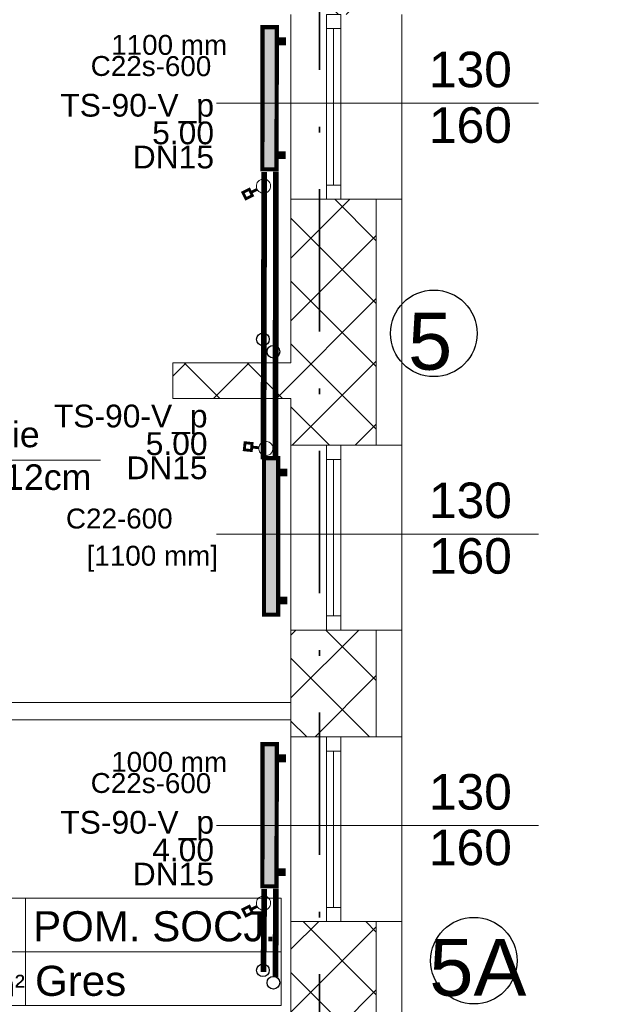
# Model space of a CAD drawing. Header units: millimetres. Extents: x 2215 to 12087, y 6991 to 11359.
# Tile 21 of 26: x 6770 to 7185, y 8413 to 9106. Entities that reach past the tile are written whole.
import ezdxf
from ezdxf.enums import TextEntityAlignment as Align
from ezdxf.lldxf.tags import DXFTag

# ---------------------------------------------------------------- set-up
doc = ezdxf.new("R2010")
doc.units = ezdxf.units.MM
doc.linetypes.add('Kropki i Kreski', pattern=[920, 500, -200, 20, -200])
for name, color, linetype in [('2D - Ogólne', 7, 'Continuous'), ('IS_Text_Armatury_Therm', 7, 'Continuous'), ('IS_Text_Odbiornikow_Therm', 7, 'Continuous'), ('Konstrukcja - Ściany zew', 7, 'Continuous'), ('Opisy - Teksty', 7, 'Continuous')]:
    doc.layers.add(name, color=color, linetype=linetype)
for name, color, linetype, lineweight in [('A_opisy', 81, 'Continuous', 13), ('A_przekrojowe główne', 50, 'Continuous', 50), ('A_stolarka', 20, 'Continuous', 15), ('A_widokowe', 160, 'Continuous', 18), ('A_ściany istniejące', 82, 'Continuous', 50), ('A_ściany istniejące hatch', 82, 'Continuous', 9)]:
    doc.layers.add(name, color=color, linetype=linetype, lineweight=lineweight)
doc.layers.add('A_zakres opracowania', color=7, linetype='Continuous', lineweight=70, true_color=0xe00038)
for name, color, linetype, true_color in [('IS_Armatura_Therm', 7, 'SOLID', 0x000000), ('IS_Grafika', 7, 'SOLID', 0x000000), ('IS_Grzejniki_Plan_rzut', 7, 'SOLID', 0x000000), ('IS_Powrót', 5, 'DASH', 0x0000ff), ('IS_Zasilanie', 1, 'SOLID', 0xff0000)]:
    doc.layers.add(name, color=color, linetype=linetype, true_color=true_color)
doc.styles.get("Standard").update_dxf_attribs({"font": 'arial.ttf'})
doc.styles.add('STYL_AUTOMATYCZNY_1', font='arial.ttf')
tags = doc.linetypes.add('DASH', pattern=[15, 10, -5]).pattern_tags.tags
tags[6:7] = [DXFTag(74, 4), DXFTag(75, 0), DXFTag(340, '0'), DXFTag(46, 0.0), DXFTag(50, 0.0), DXFTag(44, 0.0), DXFTag(45, 0.0)]
tags[4:5] = [DXFTag(74, 4), DXFTag(75, 0), DXFTag(340, '0'), DXFTag(46, 0.0), DXFTag(50, 0.0), DXFTag(44, 0.0), DXFTag(45, 0.0)]
tags = doc.linetypes.add('SOLID', pattern=[10, 10, 0]).pattern_tags.tags
tags[6:7] = [DXFTag(74, 4), DXFTag(75, 0), DXFTag(340, '0'), DXFTag(46, 0.0), DXFTag(50, 0.0), DXFTag(44, 0.0), DXFTag(45, 0.0)]
tags[4:5] = [DXFTag(74, 4), DXFTag(75, 0), DXFTag(340, '0'), DXFTag(46, 0.0), DXFTag(50, 0.0), DXFTag(44, 0.0), DXFTag(45, 0.0)]
doc.dimstyles.new('500', dxfattribs={"dimscale": 5, "dimtxt": 0.2, "dimasz": 0.2, "dimexe": 0.3, "dimexo": 0.625, "dimgap": 0.05, "dimtad": 1, "dimzin": 1, "dimtxsty": 'Standard', "dimblk": 'ARCHTICK', "dimcen": 2.5, "dimadec": 0, "dimazin": 0, "dimtfac": 1, "dimtmove": 0, "dimatfit": 3, "dimfxl": 0.3, "dimfxlon": 1, "dimarcsym": 0})

# ---------------------------------------------------------------- blocks, each defined once
blk = doc.blocks.new('*U118')
blk.add_line((63.81, 50), (63.81, 0))
for points in [[(182.58, 25), (-1.61, 25), (-1.61, 50), (182.58, 50)], [(63.81, 0), (-1.61, 0), (-1.61, 50), (63.81, 50)], [(-1.61, 0), (182.58, 0), (182.58, 25), (-1.61, 25)]]:
    blk.add_lwpolyline(points, close=True)
at = {"insert": (47.18, 14.33), "char_height": 10, "attachment_point": 1}
blk.add_mtext_dynamic_manual_height_columns('m²', width=64.8418, gutter_width=75, heights=[0], dxfattribs=at)
blk.add_attdef('NR', text='', height=14).set_placement((31.28, 36.87), align=Align.MIDDLE_CENTER)
for tag, p in [('NAZWA_POM.', (67.28, 36.87)), ('WYKOŃCZENIE', (68.18, 11.5))]:
    blk.add_attdef(tag, text='', height=14).set_placement(p, align=Align.MIDDLE_LEFT)
blk.add_attdef('POW', text='', height=14).set_placement((41.48, 11.5), align=Align.MIDDLE_RIGHT)
blk = doc.blocks.new('_ArchTick')
at = {"color": 0, "linetype": 'ByBlock', "const_width": 0.15}
blk.add_lwpolyline([(-0.5, -0.5), (0.5, 0.5)], dxfattribs=at)
blk = doc.blocks.new('*D156')
at = {"layer": 'A_opisy', "color": 0, "lineweight": -2, "transparency": 16777216}
for p, q in [((7211.75, 8708.19), (7214.75, 8708.19)), ((7213.25, 7374.71), (7213.25, 8708.19)), ((7211.75, 7374.71), (7214.75, 7374.71))]:
    blk.add_line(p, q, dxfattribs=at)
at = {"layer": 'Defpoints', "color": 0, "transparency": 16777216}
for p in [(7022.06, 8708.19), (7213.25, 8708.19), (7022.06, 7374.71)]:
    blk.add_point(p, dxfattribs=at)
at = {"layer": 'A_opisy', "color": 0, "lineweight": -2, "transparency": 16777216}
for p, rotation in [((7213.25, 8708.19), 90), ((7213.25, 7374.71), 270)]:
    blk.add_blockref('_ArchTick', p, dxfattribs=dict(at, rotation=rotation))
at = {"layer": 'A_opisy', "color": 0, "transparency": 16777216, "insert": (7212.4, 8041.45), "char_height": 1, "attachment_point": 5, "rotation": 90}
blk.add_mtext('1333,48', dxfattribs=at)

msp = doc.modelspace()

# ---------------------------------------------------------------- hatches: boundary and pattern name
at = {"layer": 'A_ściany istniejące hatch', "lineweight": 13, "true_color": 0x000000}
h = msp.add_hatch(dxfattribs=at)
h.set_pattern_fill('NET', color=18, scale=250, angle=45)
h.set_pattern_definition([(45, (37623.193, 4864.106), (-22.097087, 22.097087), []), (135, (37623.193, 4864.106), (-22.097087, -22.097087), [])])
h.paths.add_polyline_path([(5636.562, 10020.43), (5678.562, 10020.43), (5678.562, 9758.43), (5888.562, 9758.43), (5888.562, 9716.43), (5636.562, 9716.43)], flags=16)
h.paths.add_polyline_path([(6230.563, 9744.43), (6230.563, 9684.43), (6110.562, 9684.43), (6110.562, 9524.43), (6050.562, 9524.43), (6050.562, 9716.43), (6008.562, 9716.43), (6008.562, 9758.43), (6012.562, 9758.43), (6012.562, 10417.43), (5678.562, 10417.43), (5678.562, 10371.43), (5636.562, 10371.43), (5636.562, 10461.43), (6094.562, 10461.43), (6094.562, 10417.43), (6056.562, 10417.43), (6056.562, 9744.43)], flags=17)
h.paths.add_polyline_path([(6834.562, 9744.43), (6976.562, 9744.43), (6976.562, 9806.43), (7020.562, 9806.43), (7020.562, 9521.43), (6960.562, 9521.43), (6960.562, 9684.43), (6834.562, 9684.43)], flags=17)
h.paths.add_polyline_path([(6877.562, 8864.43), (6960.562, 8864.43), (6960.562, 8979.43), (7020.562, 8979.43), (7020.562, 8806.43), (6960.562, 8806.43), (6960.562, 8839.43), (6877.562, 8839.43)], flags=17)
h.paths.add_polyline_path([(6520.562, 9434.43), (6550.562, 9434.43), (6550.562, 9404.43), (6520.562, 9404.43)], flags=17)
h.paths.add_polyline_path([(6520.562, 9140.43), (6550.562, 9140.43), (6550.562, 9170.43), (6520.562, 9170.43)], flags=17)
h.paths.add_polyline_path([(6032.562, 7594.43), (6092.562, 7594.43), (6092.562, 7434.43), (6330.562, 7434.43), (6330.562, 7614.43), (6390.562, 7614.43), (6390.562, 7434.43), (6960.562, 7434.43), (6960.562, 7584.43), (7020.562, 7584.43), (7020.562, 7374.43), (6032.562, 7374.43)])
h.paths.add_polyline_path([(3550.562, 10744.43), (3763.562, 10744.43), (3763.562, 10838.464), (3788.562, 10838.464), (3788.562, 10719.43), (3550.562, 10719.43)], flags=17)
h.paths.add_polyline_path([(4183.562, 10718.775), (4218.562, 10718.775), (4218.562, 10838.464), (4183.562, 10838.464)], flags=17)
h.paths.add_polyline_path([(4473.562, 8894.43), (4543.562, 8894.43), (4543.562, 8834.43), (4473.562, 8834.43)], flags=17)
h.paths.add_polyline_path([(4883.562, 8894.43), (4953.562, 8894.43), (4953.562, 8834.43), (4883.562, 8834.43)], flags=17)
h.paths.add_polyline_path([(5324.562, 8894.43), (5392.562, 8894.43), (5392.562, 8834.43), (5324.562, 8834.43)], flags=17)
h.paths.add_polyline_path([(5527.562, 8894.43), (5608.562, 8894.43), (5608.562, 8834.43), (5527.562, 8834.43)], flags=17)
h.paths.add_polyline_path([(6110.562, 9394.43), (6050.562, 9394.43), (6050.562, 9318.43), (6110.562, 9318.43)], flags=17)
h.paths.add_polyline_path([(5678.562, 10241.43), (5636.562, 10241.43), (5636.562, 10150.43), (5678.562, 10150.43)], flags=16)
h.paths.add_polyline_path([(6224.562, 10461.43), (6358.562, 10461.43), (6358.562, 10417.43), (6224.562, 10417.43)], flags=17)
h.paths.add_polyline_path([(6976.562, 10141.43), (7020.562, 10141.43), (7020.562, 10216.43), (6976.562, 10216.43)], flags=17)
h.paths.add_polyline_path([(6976.562, 9936.43), (7020.562, 9936.43), (7020.562, 10011.43), (6976.562, 10011.43)], flags=17)
h.paths.add_polyline_path([(6960.562, 9315.43), (7020.562, 9315.43), (7020.562, 9391.43), (6960.562, 9391.43)], flags=17)
h.paths.add_polyline_path([(6960.562, 9109.43), (7020.562, 9109.43), (7020.562, 9185.43), (6960.562, 9185.43)], flags=17)
h.paths.add_polyline_path([(6960.562, 8601.43), (7020.562, 8601.43), (7020.562, 8676.43), (6960.562, 8676.43)], flags=17)
h.paths.add_polyline_path([(6960.562, 8396.43), (7020.562, 8396.43), (7020.562, 8471.43), (6960.562, 8471.43)], flags=17)
h.paths.add_polyline_path([(6960.562, 7924.43), (7020.562, 7924.43), (7020.562, 7994.43), (6960.562, 7994.43)], flags=17)
h.paths.add_polyline_path([(7020.562, 7719.43), (6960.562, 7719.43), (6960.562, 7789.43), (7020.562, 7789.43)], flags=17)
h.paths.add_polyline_path([(5735.562, 7834.43), (5805.562, 7834.43), (5805.562, 7774.43), (5735.562, 7774.43)], flags=17)
h.paths.add_polyline_path([(5530.562, 7774.43), (5600.562, 7774.43), (5600.562, 7834.43), (5530.562, 7834.43)], flags=17)
h.paths.add_polyline_path([(5325.562, 7834.43), (5395.562, 7834.43), (5395.562, 7774.43), (5325.562, 7774.43)], flags=17)
h.paths.add_polyline_path([(5068.562, 7774.43), (5190.562, 7774.43), (5190.562, 7834.43), (5068.562, 7834.43)], flags=17)
h.paths.add_polyline_path([(4863.562, 7834.43), (4933.562, 7834.43), (4933.562, 7774.43), (4863.562, 7774.43)], flags=17)
h.paths.add_polyline_path([(4658.562, 7774.43), (4728.562, 7774.43), (4728.562, 7834.43), (4658.562, 7834.43)], flags=17)
h.paths.add_polyline_path([(4453.562, 7834.43), (4523.562, 7834.43), (4523.562, 7774.43), (4453.562, 7774.43)], flags=17)
h.paths.add_polyline_path([(6342.562, 7834.43), (6256.062, 7834.43), (6256.077, 7774.43), (6330.562, 7774.43), (6330.562, 7724.43), (6390.562, 7724.43), (6390.562, 7967.93), (6342.562, 7967.93)], flags=17)
h.paths.add_polyline_path([(6146.062, 7834.43), (6146.077, 7774.43), (6092.562, 7774.43), (6092.562, 7734.43), (6032.562, 7734.43), (6032.562, 7774.43), (5940.562, 7774.43), (5940.562, 7834.43)], flags=17)
h.paths.add_polyline_path([(4158.562, 7728.43), (4218.562, 7728.43), (4218.562, 7774.43), (4318.562, 7774.43), (4318.562, 7834.43), (4158.562, 7834.43)], flags=17)
h.paths.add_polyline_path([(5948.562, 8894.43), (6050.562, 8894.43), (6050.562, 9188.43), (6110.562, 9188.43), (6110.562, 8864.43), (6127.562, 8864.43), (6127.562, 8839.43), (6110.562, 8839.43), (6110.562, 8484.43), (6137.562, 8484.43), (6137.562, 8404.43), (6110.562, 8404.43), (6110.562, 8184.43), (5935.062, 8184.43), (5935.062, 8232.43), (6070.562, 8232.43), (6070.562, 8834.43), (5948.562, 8834.43)], flags=17)
h.paths.add_polyline_path([(5743.562, 8894.43), (5813.562, 8894.43), (5813.562, 8834.43), (5780.562, 8834.43), (5780.562, 8668.43), (5748.562, 8668.43), (5748.562, 8834.43), (5743.562, 8834.43)], flags=17)
h.paths.add_polyline_path([(5501.562, 8232.43), (5748.562, 8232.43), (5748.562, 8382.43), (5780.562, 8382.43), (5780.562, 8232.43), (5825.062, 8232.43), (5825.062, 8184.43), (5501.562, 8184.43)], flags=17)
h.paths.add_polyline_path([(4512.562, 8232.43), (4512.562, 8184.43), (4752.562, 8184.43), (4752.562, 8232.43), (4748.562, 8232.43), (4748.562, 8324.43), (4720.562, 8324.43), (4720.562, 8232.43)], flags=17)
h.paths.add_polyline_path([(4158.562, 8925.43), (4218.562, 8925.43), (4218.562, 8894.43), (4338.562, 8894.43), (4338.562, 8834.43), (4198.562, 8834.43), (4198.562, 8232.43), (4402.562, 8232.43), (4402.562, 8184.43), (4158.562, 8184.43)], flags=17)
h.paths.add_polyline_path([(4218.562, 9221.845), (4158.562, 9221.845), (4158.562, 9065.43), (4218.562, 9065.43)], flags=17)
h.paths.add_polyline_path([(4218.562, 9436.403), (4158.562, 9436.403), (4158.562, 9356.845), (4218.562, 9356.845)], flags=17)
h.paths.add_polyline_path([(4218.562, 9651.43), (4158.562, 9651.43), (4158.562, 9571.403), (4218.562, 9571.403)], flags=17)
h.paths.add_polyline_path([(4218.562, 9971.43), (4158.562, 9971.43), (4158.562, 9786.43), (4218.562, 9786.43)], flags=17)
h.paths.add_polyline_path([(4218.562, 10176.43), (4158.562, 10176.43), (4158.562, 10106.43), (4218.562, 10106.43)], flags=17)
h.paths.add_polyline_path([(4218.562, 10391.43), (4158.562, 10391.43), (4158.562, 10311.43), (4218.562, 10311.43)], flags=17)
h.paths.add_polyline_path([(3168.562, 10116.546), (3108.562, 10116.546), (3108.562, 10186.526), (3168.562, 10186.526), (3168.562, 10188.43), (3628.562, 10188.43), (3628.562, 10178.43), (3597.462, 10178.43), (3597.462, 10102.43), (3582.462, 10102.43), (3582.462, 10178.43), (3326.562, 10178.43), (3326.562, 10163.426), (3319.562, 10163.426), (3319.562, 10178.43), (3168.562, 10178.43)])
h.paths.add_polyline_path([(3168.562, 10061.43), (3168.562, 10068.43), (3319.562, 10068.43), (3319.562, 10073.426), (3326.562, 10073.426), (3326.562, 10050.948), (3319.562, 10050.948), (3319.562, 10061.43)], flags=17)
h.paths.add_polyline_path([(3108.562, 9981.546), (3168.562, 9981.546), (3168.562, 9951.43), (3319.562, 9951.43), (3319.562, 9960.948), (3326.562, 9960.948), (3326.562, 9951.43), (3582.462, 9951.43), (3582.462, 10007.43), (3597.462, 10007.43), (3597.462, 9951.43), (3625.562, 9951.43), (3625.562, 9936.43), (3168.562, 9936.43), (3168.562, 9911.066), (3108.562, 9911.066)])
h.paths.add_polyline_path([(3108.562, 9781.066), (3168.562, 9781.066), (3168.562, 9736.43), (3760.562, 9736.43), (3760.562, 9753.695), (3808.562, 9753.695), (3808.562, 9424.429), (3760.562, 9424.429), (3760.562, 9696.43), (3168.562, 9696.43), (3168.562, 9618.558), (3108.562, 9618.558)])
h.paths.add_polyline_path([(3108.562, 9278.578), (3168.562, 9278.578), (3168.562, 9256.43), (3760.562, 9256.43), (3760.562, 9314.429), (3808.562, 9314.429), (3808.562, 8917.429), (3760.562, 8917.429), (3760.562, 9231.43), (3168.562, 9231.43), (3168.562, 9208.362), (3108.562, 9208.362)])
h.paths.add_polyline_path([(3108.562, 8864.231), (3168.562, 8864.231), (3168.562, 8794.43), (3760.562, 8794.43), (3760.562, 8807.429), (3808.562, 8807.429), (3808.562, 8748.79), (3760.562, 8748.79), (3760.562, 8751.43), (3168.562, 8751.43), (3168.562, 8699.231), (3108.562, 8699.231)])
h.paths.add_polyline_path([(3108.562, 8564.231), (3168.562, 8564.231), (3168.562, 8509.649), (3227.562, 8509.649), (3227.562, 8651.347), (3236.925, 8651.347), (3236.925, 8645.347), (3233.562, 8645.347), (3233.562, 8509.649), (3330.562, 8509.649), (3330.562, 8645.347), (3325.925, 8645.347), (3325.925, 8651.347), (3341.107, 8651.347), (3341.107, 8645.347), (3336.562, 8645.347), (3336.562, 8509.649), (3433.562, 8509.649), (3433.562, 8645.347), (3430.107, 8645.347), (3430.107, 8651.347), (3439.562, 8651.347), (3439.562, 8616.347), (3443.733, 8616.347), (3443.733, 8610.347), (3439.562, 8610.347), (3439.562, 8509.649), (3607.562, 8509.649), (3607.562, 8610.347), (3532.733, 8610.347), (3532.733, 8616.347), (3613.562, 8616.347), (3613.562, 8509.649), (3760.562, 8509.649), (3760.562, 8638.79), (3808.562, 8638.79), (3808.562, 8491.936), (3760.562, 8491.936), (3760.562, 8494.649), (3613.562, 8494.649), (3613.562, 8452.349), (3607.562, 8452.349), (3607.562, 8494.649), (3168.562, 8494.649), (3108.562, 8494.649)])
h.paths.add_polyline_path([(3108.562, 9413.578), (3168.562, 9413.578), (3168.562, 9483.558), (3108.562, 9483.558)])
h.paths.add_polyline_path([(3108.562, 8999.231), (3168.562, 8999.231), (3168.562, 9073.362), (3108.562, 9073.362)], flags=17)
h.paths.add_polyline_path([(3108.562, 8289.669), (3168.562, 8289.669), (3168.562, 8359.649), (3108.562, 8359.649)], flags=17)
h.paths.add_polyline_path([(3108.562, 8084.689), (3108.562, 8154.669), (3168.562, 8154.669), (3168.562, 8144.669), (3215.562, 8144.669), (3215.562, 8315.649), (3226.772, 8315.649), (3226.772, 8309.649), (3221.562, 8309.649), (3221.562, 8144.669), (3320.562, 8144.669), (3320.562, 8309.649), (3315.772, 8309.649), (3315.772, 8315.649), (3331.074, 8315.649), (3331.074, 8309.649), (3326.562, 8309.649), (3326.562, 8144.669), (3423.562, 8144.669), (3423.562, 8309.649), (3420.074, 8309.649), (3420.074, 8315.649), (3434.107, 8315.649), (3434.107, 8309.649), (3429.562, 8309.649), (3429.562, 8144.669), (3526.562, 8144.669), (3526.562, 8309.649), (3523.107, 8309.649), (3523.107, 8315.649), (3526.562, 8315.649), (3526.562, 8359.649), (3607.562, 8359.649), (3607.562, 8363.349), (3613.562, 8363.349), (3613.562, 8349.322), (3607.562, 8349.322), (3607.562, 8353.649), (3532.562, 8353.649), (3532.562, 8144.669), (3607.562, 8144.669), (3607.562, 8260.322), (3613.562, 8260.322), (3613.562, 8144.669), (3760.562, 8144.669), (3760.562, 8381.936), (3808.562, 8381.936), (3808.562, 7948.13), (3760.562, 7948.13), (3760.562, 8129.669), (3613.562, 8129.669), (3613.562, 8032.16), (3607.562, 8032.16), (3607.562, 8129.669), (3532.562, 8129.669), (3532.562, 7936.83), (3607.562, 7936.83), (3607.562, 7943.16), (3613.562, 7943.16), (3613.562, 7927.13), (3607.562, 7927.13), (3607.562, 7930.83), (3526.562, 7930.83), (3526.562, 8004.43), (3523.107, 8004.43), (3523.107, 8010.43), (3526.562, 8010.43), (3526.562, 8129.669), (3429.562, 8129.669), (3429.562, 8010.43), (3434.107, 8010.43), (3434.107, 8004.43), (3420.074, 8004.43), (3420.074, 8010.43), (3423.562, 8010.43), (3423.562, 8129.669), (3326.562, 8129.669), (3326.562, 8010.43), (3331.074, 8010.43), (3331.074, 8004.43), (3315.772, 8004.43), (3315.772, 8010.43), (3320.562, 8010.43), (3320.562, 8129.669), (3221.562, 8129.669), (3221.562, 8010.43), (3226.772, 8010.43), (3226.772, 8004.43), (3215.562, 8004.43), (3215.562, 8129.669), (3168.562, 8129.669), (3168.562, 8084.689)])
h.paths.add_polyline_path([(3228.562, 7693.43), (3168.562, 7693.43), (3168.562, 7774.43), (3108.562, 7774.43), (3108.562, 7949.689), (3168.562, 7949.689), (3168.562, 7834.43), (3607.562, 7834.43), (3607.562, 7838.13), (3613.562, 7838.13), (3613.562, 7834.43), (3760.562, 7834.43), (3760.562, 7838.13), (3808.562, 7838.13), (3808.562, 7783.43), (3783.562, 7783.43), (3783.562, 7794.43), (3613.562, 7794.43), (3613.562, 7789.689), (3607.562, 7789.689), (3607.562, 7794.43), (3423.562, 7794.43), (3423.562, 7754.176), (3398.562, 7754.176), (3398.562, 7794.43), (3228.562, 7794.43)])
h.paths.add_polyline_path([(3228.562, 7444.43), (3228.562, 7483.43), (3168.562, 7483.43), (3168.562, 7384.43), (4218.562, 7384.43), (4218.562, 7588.43), (4158.562, 7588.43), (4158.562, 7444.43)])
edge = h.paths.add_edge_path()
edge.add_line((6488.562, 10461.43), (6488.562, 10417.43))
edge.add_line((6488.562, 10417.43), (6526.562, 10417.43))
edge.add_line((6526.562, 10417.43), (6526.562, 10267.43))
edge.add_line((6526.562, 10267.43), (6553.562, 10267.43))
edge.add_line((6553.562, 10267.43), (6553.562, 10417.43))
edge.add_line((6553.562, 10417.43), (6976.562, 10417.43))
edge.add_line((6976.562, 10417.43), (6976.562, 10346.43))
edge.add_line((6976.562, 10346.43), (7020.562, 10346.43))
edge.add_line((7020.562, 10346.43), (7020.562, 10461.43))
edge.add_line((7020.562, 10461.43), (6488.562, 10461.43))
edge.add_line((3153.562, 10838.464), (3188.562, 10838.464))
edge.add_line((3188.562, 10838.464), (3188.562, 10744.43))
edge.add_line((3188.562, 10744.43), (3370.562, 10744.43))
edge.add_line((3370.562, 10744.43), (3370.562, 10719.43))
edge.add_line((3370.562, 10719.43), (3153.562, 10719.43))
edge.add_line((3153.562, 10719.43), (3153.562, 10838.464))
edge.add_line((4748.562, 8434.43), (4720.562, 8434.43))
edge.add_line((4720.562, 8434.43), (4720.562, 8719.43))
edge.add_line((4720.562, 8719.43), (4748.562, 8719.43))
edge.add_line((4748.562, 8719.43), (4748.562, 8639.449))
edge.add_line((4748.562, 8639.449), (4748.562, 8547.821))
edge.add_line((4748.562, 8547.821), (4748.562, 8444.43))
edge.add_line((4748.562, 8444.43), (4748.562, 8434.43))
edge.add_line((4058.562, 10716.43), (4218.562, 10716.43))
edge.add_line((4218.562, 10716.43), (4218.562, 10526.43))
edge.add_line((4218.562, 10526.43), (4158.562, 10526.43))
edge.add_line((4158.562, 10526.43), (4158.562, 10656.43))
edge.add_line((4158.562, 10656.43), (4058.562, 10656.43))
edge.add_line((4058.562, 10656.43), (4058.562, 10716.43))
edge.add_line((3550.562, 10716.43), (3908.562, 10716.43))
edge.add_line((3908.562, 10716.43), (3908.562, 10656.43))
edge.add_line((3908.562, 10656.43), (3808.562, 10656.43))
edge.add_line((3808.562, 10656.43), (3808.562, 9863.695))
edge.add_line((3808.562, 9863.695), (3760.562, 9863.695))
edge.add_line((3760.562, 9863.695), (3760.562, 9936.43))
edge.add_line((3760.562, 9936.43), (3720.562, 9936.43))
edge.add_line((3720.562, 9936.43), (3720.562, 9951.43))
edge.add_line((3720.562, 9951.43), (3760.562, 9951.43))
edge.add_line((3760.562, 9951.43), (3760.562, 10656.43))
edge.add_line((3760.562, 10656.43), (3550.562, 10656.43))
edge.add_line((3550.562, 10656.43), (3550.562, 10716.43))
edge.add_line((3398.562, 7654.176), (3423.562, 7654.176))
edge.add_line((3423.562, 7654.176), (3423.562, 7619.43))
edge.add_line((3423.562, 7619.43), (3783.562, 7619.43))
edge.add_line((3783.562, 7619.43), (3783.562, 7685.462))
edge.add_line((3783.562, 7685.462), (3808.562, 7685.462))
edge.add_line((3808.562, 7685.462), (3808.562, 7614.43))
edge.add_line((3808.562, 7614.43), (3478.562, 7614.43))
edge.add_line((3478.562, 7614.43), (3478.562, 7594.43))
edge.add_line((3478.562, 7594.43), (3398.562, 7594.43))
edge.add_line((3398.562, 7594.43), (3398.562, 7654.176))
h.paths.add_polyline_path([(5178.562, 8719.43), (5138.562, 8719.43), (5138.562, 8232.43), (4862.562, 8232.43), (4862.562, 8184.43), (5391.562, 8184.43), (5391.562, 8232.43), (5178.562, 8232.43)], flags=17)
h.paths.add_polyline_path([(5138.562, 8819.43), (5178.562, 8819.43), (5178.562, 8834.43), (5189.562, 8834.43), (5189.562, 8894.43), (5088.562, 8894.43), (5088.562, 8834.43), (5138.562, 8834.43)], flags=17)
h.paths.add_polyline_path([(6659.562, 9684.43), (6405.563, 9684.43), (6405.563, 9744.43), (6526.562, 9744.43), (6526.562, 9817.43), (6553.562, 9817.43), (6553.562, 9744.43), (6659.562, 9744.43)], flags=17)
h.paths.add_polyline_path([(6448.058, 8441.43), (6458.058, 8441.43), (6458.058, 8456.43), (6448.058, 8456.43)], flags=17)
h.paths.add_polyline_path([(6538.058, 8613.43), (6553.058, 8613.43), (6553.058, 8839.43), (6593.562, 8839.43), (6593.562, 8864.43), (6237.562, 8864.43), (6237.562, 8839.43), (6298.562, 8839.43), (6298.562, 8613.43), (6316.562, 8613.43), (6316.562, 8623.43), (6308.562, 8623.43), (6308.562, 8839.43), (6448.058, 8839.43), (6448.058, 8623.43), (6401.562, 8623.43), (6401.562, 8613.43), (6463.058, 8613.43), (6463.058, 8623.43), (6458.058, 8623.43), (6458.058, 8839.43), (6543.058, 8839.43), (6543.058, 8623.43), (6538.058, 8623.43)], flags=17)
h.paths.add_polyline_path([(6308.562, 8456.43), (6298.562, 8456.43), (6298.562, 8232.43), (6240.562, 8232.43), (6240.562, 8184.43), (6342.562, 8184.43), (6342.562, 8077.93), (6390.562, 8077.93), (6390.562, 8184.43), (6960.562, 8184.43), (6960.562, 8129.43), (7020.562, 8129.43), (7020.562, 8266.43), (6960.562, 8266.43), (6960.562, 8232.43), (6458.058, 8232.43), (6458.058, 8341.43), (6448.058, 8341.43), (6448.058, 8232.43), (6308.562, 8232.43)], flags=17)
h.paths.add_polyline_path([(3108.562, 10526.506), (3168.562, 10526.506), (3168.562, 10656.43), (3370.562, 10656.43), (3370.562, 10716.43), (3108.562, 10716.43)])
h.paths.add_polyline_path([(3168.562, 10391.506), (3108.562, 10391.506), (3108.562, 10321.526), (3168.562, 10321.526)])
at = {"layer": 'IS_Grzejniki_Plan_rzut', "ltscale": 10}
for points in [[(6950.395, 9000.471), (6950.591, 9100.47), (6940.591, 9100.49), (6940.395, 9000.49)], [(6951.587, 8687.285), (6951.587, 8797.285), (6941.587, 8797.285), (6941.587, 8687.285)], [(6950.395, 8496.246), (6950.591, 8596.246), (6940.591, 8596.265), (6940.395, 8496.266)]]:
    msp.add_hatch(color=8, dxfattribs=at).paths.add_polyline_path(points)

# ---------------------------------------------------------------- linework, layer by layer
at = {"color": 1}
for centre in [(6940.81, 8880.993), (6940.81, 8437.277)]:
    msp.add_circle(centre, 4.459, dxfattribs=at)
at = {"color": 5}
for centre in [(6948.18, 8872.219), (6948.18, 8428.504)]:
    msp.add_circle(centre, 4.459, dxfattribs=at)
at = {"layer": '2D - Ogólne', "color": 18, "linetype": 'Continuous', "lineweight": 13, "true_color": 0x000000}
for p, q in [((7134.608, 9046.93), (6908.117, 9046.93)), ((7020.562, 8806.43), (7020.562, 8979.43)), ((7134.608, 8743.93), (6908.117, 8743.93)), ((7020.562, 8601.43), (7020.562, 8676.43)), ((7134.608, 8538.93), (6908.117, 8538.93)), ((7020.562, 8396.43), (7020.562, 8471.43))]:
    msp.add_line(p, q, dxfattribs=at)
at = {"layer": 'A_opisy', "color": 18, "lineweight": 13, "true_color": 0x000000}
msp.add_lwpolyline([(6826.502, 8796.002), (6620.039, 8796.002), (6559.579, 8763.722)], dxfattribs=at)
at = {"layer": 'A_przekrojowe główne', "color": 18, "lineweight": 13, "true_color": 0x000000}
for p, q in [((6565.058, 8625.43), (6960.562, 8625.43)), ((6620.058, 8613.43), (6960.562, 8613.43))]:
    msp.add_line(p, q, dxfattribs=at)
at = {"layer": 'A_stolarka', "color": 18, "lineweight": 13, "true_color": 0x000000}
for p, q in [((6985.562, 9099.43), (6985.562, 8989.43)), ((6990.562, 9099.43), (6990.562, 8989.43)), ((6995.562, 9099.43), (6995.562, 8989.43)), ((6985.562, 8796.43), (6985.562, 8686.43)), ((6990.562, 8796.43), (6990.562, 8686.43)), ((6995.562, 8796.43), (6995.562, 8686.43)), ((6985.562, 8591.43), (6985.562, 8481.43)), ((6990.562, 8591.43), (6990.562, 8481.43)), ((6995.562, 8591.43), (6995.562, 8481.43))]:
    msp.add_line(p, q, dxfattribs=at)
for points in [[(6995.562, 9109.43), (6985.562, 9109.43), (6985.562, 9099.43), (6995.562, 9099.43)], [(6995.562, 8989.43), (6985.562, 8989.43), (6985.562, 8979.43), (6995.562, 8979.43)], [(6995.562, 8806.43), (6985.562, 8806.43), (6985.562, 8796.43), (6995.562, 8796.43)], [(6995.562, 8686.43), (6985.562, 8686.43), (6985.562, 8676.43), (6995.562, 8676.43)], [(6995.562, 8601.43), (6985.562, 8601.43), (6985.562, 8591.43), (6995.562, 8591.43)], [(6995.562, 8481.43), (6985.562, 8481.43), (6985.562, 8471.43), (6995.562, 8471.43)]]:
    msp.add_lwpolyline(points, close=True, dxfattribs=at)
at = {"layer": 'A_widokowe', "color": 18, "lineweight": 13, "true_color": 0x000000}
for p, q in [((6960.562, 8979.43), (6960.562, 9109.43)), ((7038.562, 8979.43), (7038.562, 9109.43)), ((6960.562, 8676.43), (6960.562, 8806.43)), ((7038.562, 8676.43), (7038.562, 8806.43)), ((6960.562, 8471.43), (6960.562, 8601.43)), ((7038.562, 8471.43), (7038.562, 8601.43))]:
    msp.add_line(p, q, dxfattribs=at)
at = {"layer": 'A_zakres opracowania', "linetype": 'Kropki i Kreski', "lineweight": 35, "ltscale": 0.2}
msp.add_lwpolyline([(6072.562, 7414.43), (6980.562, 7414.43), (6980.562, 10437.43), (5988.562, 10437.43), (5988.562, 9778.43), (5868.562, 9778.43), (5868.562, 9678.43), (6090.562, 9678.43), (6090.562, 9569.43), (5617.562, 9569.43), (5617.562, 9349.43), (6090.562, 9349.43), (6090.562, 8854.43), (4138.562, 8854.43), (4138.562, 7814.43), (5219.562, 7814.43), (5219.562, 7596.43), (5724.562, 7596.43), (5724.562, 7336.43), (6072.562, 7336.43)], close=True, dxfattribs=at)
at = {"layer": 'A_ściany istniejące', "color": 18, "lineweight": 13, "true_color": 0x000000}
msp.add_line((6960.562, 8625.43), (6960.562, 8613.43), dxfattribs=at)
at = {"layer": 'IS_Armatura_Therm', "color": 1, "ltscale": 10, "true_color": 0xff0000, "const_width": 2}
for points in [[(6931.185, 8986.461), (6926.713, 8984.225), (6928.949, 8979.753), (6933.421, 8981.989), (6931.185, 8986.461)], [(6936.775, 8986.461), (6932.303, 8984.225)], [(6933.213, 8807.695), (6928.24, 8808.216), (6927.719, 8803.243), (6932.692, 8802.722), (6933.213, 8807.695)], [(6937.925, 8804.688), (6932.952, 8805.209)], [(6931.185, 8482.236), (6926.713, 8480), (6928.949, 8475.528), (6933.421, 8477.764), (6931.185, 8482.236)], [(6936.775, 8482.236), (6932.303, 8480)]]:
    msp.add_lwpolyline(points, dxfattribs=at)
at = {"layer": 'IS_Armatura_Therm', "color": 1, "lineweight": 20, "ltscale": 10, "true_color": 0xff0000}
for centre, major_axis in [((6941.247, 8988.697), (2.236, -4.472)), ((6942.898, 8804.167), (-0.521, -4.973)), ((6941.247, 8484.472), (2.236, -4.472))]:
    msp.add_ellipse(centre, major_axis=major_axis, ratio=1, dxfattribs=at)
at = {"layer": 'IS_Grzejniki_Plan_rzut', "ltscale": 10, "const_width": 3}
for points in [[(6950.395, 9000.471), (6950.591, 9100.47), (6940.591, 9100.49), (6940.395, 9000.49), (6950.395, 9000.471)], [(6950.574, 9091.72), (6955.574, 9091.711), (6955.569, 9089.211), (6950.569, 9089.22)], [(6950.412, 9009.221), (6955.412, 9009.211), (6955.417, 9011.711), (6950.417, 9011.721)], [(6951.587, 8687.285), (6951.587, 8797.285), (6941.587, 8797.285), (6941.587, 8687.285), (6951.587, 8687.285)], [(6951.587, 8788.535), (6956.587, 8788.535), (6956.587, 8786.035), (6951.587, 8786.035)], [(6951.587, 8696.035), (6956.587, 8696.035), (6956.587, 8698.535), (6951.587, 8698.535)], [(6950.395, 8496.246), (6950.591, 8596.246), (6940.591, 8596.265), (6940.395, 8496.266), (6950.395, 8496.246)], [(6950.574, 8587.496), (6955.574, 8587.486), (6955.569, 8584.986), (6950.569, 8584.996)], [(6950.412, 8504.996), (6955.412, 8504.986), (6955.417, 8507.486), (6950.417, 8507.496)]]:
    msp.add_lwpolyline(points, dxfattribs=at)
at = {"layer": 'IS_Powrót', "ltscale": 10, "const_width": 4}
for points in [[(6949.733, 8796.808), (6949.856, 8998.858)], [(6949.733, 8432.257), (6949.856, 8494.633)]]:
    msp.add_lwpolyline(points, dxfattribs=at)
at = {"layer": 'IS_Zasilanie', "ltscale": 10, "const_width": 4}
for points in [[(6941.206, 8796.608), (6941.756, 8998.708)], [(6941.206, 8435.99), (6941.756, 8494.483)]]:
    msp.add_lwpolyline(points, dxfattribs=at)
at = {"layer": 'Konstrukcja - Ściany zew', "color": 18, "linetype": 'Continuous', "lineweight": 13, "true_color": 0x000000}
for p, q in [((6988.562, 8979.43), (6960.562, 8979.43)), ((6960.562, 8979.43), (6960.562, 8864.43)), ((6998.562, 8979.43), (6988.562, 8979.43)), ((7038.562, 8979.43), (6998.562, 8979.43)), ((7038.562, 8806.43), (7038.562, 8979.43)), ((6877.562, 8839.43), (6877.562, 8864.43)), ((6960.562, 8864.43), (6877.562, 8864.43)), ((6877.562, 8839.43), (6960.562, 8839.43)), ((6960.562, 8839.43), (6960.562, 8806.43)), ((6988.562, 8806.43), (6960.562, 8806.43)), ((6998.562, 8806.43), (6988.562, 8806.43)), ((7038.562, 8806.43), (6998.562, 8806.43)), ((6988.562, 8676.43), (6960.562, 8676.43)), ((6960.562, 8676.43), (6960.562, 8625.43)), ((6998.562, 8676.43), (6988.562, 8676.43)), ((7038.562, 8676.43), (6998.562, 8676.43)), ((7038.562, 8601.43), (7038.562, 8676.43)), ((6960.562, 8613.43), (6960.562, 8601.43)), ((6988.562, 8601.43), (6960.562, 8601.43)), ((6998.562, 8601.43), (6988.562, 8601.43)), ((7038.562, 8601.43), (6998.562, 8601.43)), ((6988.562, 8471.43), (6960.562, 8471.43)), ((6960.562, 8471.43), (6960.562, 8396.43)), ((6998.562, 8471.43), (6988.562, 8471.43)), ((7038.562, 8471.43), (6998.562, 8471.43)), ((7038.562, 8396.43), (7038.562, 8471.43))]:
    msp.add_line(p, q, dxfattribs=at)
at = {"layer": 'Opisy - Teksty'}
for centre in [(7060.989, 8885.117), (7089.18, 8443.989)]:
    msp.add_circle(centre, 30.438, dxfattribs=at)

# ---------------------------------------------------------------- block references
at = {"layer": 'A_opisy', "color": 18, "lineweight": 13, "true_color": 0x000000}
ref = msp.add_blockref('*U118', (6677.49, 8412.43), dxfattribs=dict(at, xscale=1.512, yscale=1.512, zscale=1.512))
ref.add_attrib('NR', '1.6', dxfattribs={"layer": '0', "height": 21.168}).set_placement((6724.779, 8468.183), align=Align.MIDDLE_CENTER)
ref.add_attrib('NAZWA_POM.', 'POM. SOCJ.', dxfattribs={"layer": '0', "height": 21.168}).set_placement((6779.216, 8468.183), align=Align.MIDDLE_LEFT)
ref.add_attrib('WYKOŃCZENIE', 'Gres', dxfattribs={"layer": '0', "height": 21.168}).set_placement((6780.575, 8429.814), align=Align.MIDDLE_LEFT)

# ---------------------------------------------------------------- texts
at = {"layer": 'A_opisy', "color": 18, "lineweight": 13, "true_color": 0x000000, "insert": (6630.174, 8823.031), "char_height": 18, "attachment_point": 1}
msp.add_mtext_dynamic_manual_height_columns('wymurowanie \\Pścianek gr. 12cm', width=569.96667, gutter_width=12.5, heights=[74.599], dxfattribs=at)
at = {"layer": 'IS_Grafika', "char_height": 40, "attachment_point": 2}
for s, insert in [('\\fArial|b0|i0;5', (7058.407, 8899.567)), ('\\fArial|b0|i0;5A', (7091.965, 8459.266))]:
    msp.add_mtext(s, dxfattribs=dict(at, insert=insert))
at = {"layer": 'IS_Text_Armatury_Therm', "color": 18, "linetype": 'SOLID', "ltscale": 10, "true_color": 0x000000, "char_height": 16, "attachment_point": 9}
for s, insert in [('\\fArial|b0|i0;TS-90-V_p', (6906.445, 9032.73)), ('5.00', (6906.445, 9017.89)), ('\\fArial|b0|i0;DN15  ', (6906.445, 9000.89)), ('\\fArial|b0|i0;TS-90-V_p', (6901.887, 8814.185)), ('5.00', (6901.887, 8799.345)), ('\\fArial|b0|i0;DN15  ', (6901.887, 8782.345)), ('\\fArial|b0|i0;TS-90-V_p', (6906.445, 8528.506)), ('\\fArial|b0|i0;4.00', (6906.445, 8513.666)), ('\\fArial|b0|i0;DN15  ', (6906.445, 8496.666))]:
    msp.add_mtext(s, dxfattribs=dict(at, insert=insert))
at = {"layer": 'IS_Text_Odbiornikow_Therm', "color": 18, "linetype": 'SOLID', "ltscale": 10, "true_color": 0x000000, "char_height": 14, "rotation": 359.9}
for s, insert, attachment_point in [('1100 mm', (6834.116, 9080.85), 7), ('C22s-600', (6904.503, 9065.834), 9), ('\\fArial|b0|i0;1000 mm', (6834.116, 8576.626), 7), ('C22s-600', (6904.503, 8561.609), 9)]:
    msp.add_mtext(s, dxfattribs=dict(at, insert=insert, attachment_point=attachment_point))
at = {"layer": 'IS_Text_Odbiornikow_Therm', "color": 18, "linetype": 'SOLID', "ltscale": 10, "true_color": 0x000000, "char_height": 14}
for s, insert, attachment_point in [('C22-600', (6877.328, 8747.709), 9), ('\\fArial|b0|i0;[1100 mm]', (6816.863, 8717.546), 7)]:
    msp.add_mtext(s, dxfattribs=dict(at, insert=insert, attachment_point=attachment_point))
at = {"layer": 'Opisy - Teksty', "color": 18, "linetype": 'Continuous', "lineweight": 13, "true_color": 0x000000, "char_height": 25, "attachment_point": 2, "line_spacing_factor": 0.938208, "style": 'STYL_AUTOMATYCZNY_1'}
for insert in [(7086.724, 9083.213), (7086.724, 8780.213), (7086.724, 8575.213)]:
    msp.add_mtext('\\A1;130\\P160', dxfattribs=dict(at, insert=insert))

# ---------------------------------------------------------------- dimensions: what is measured, and where the dimension line sits
at = {"layer": 'A_opisy'}
dim = msp.add_aligned_dim(p1=(7022.062, 7374.708), p2=(7022.062, 8708.191), distance=-191.185, dimstyle='500', dxfattribs=at)
dim.commit()
dim.dimension.update_dxf_attribs({"geometry": '*D156', "text_midpoint": (7212.395, 8041.45)})

doc.saveas('drawing.dxf')
